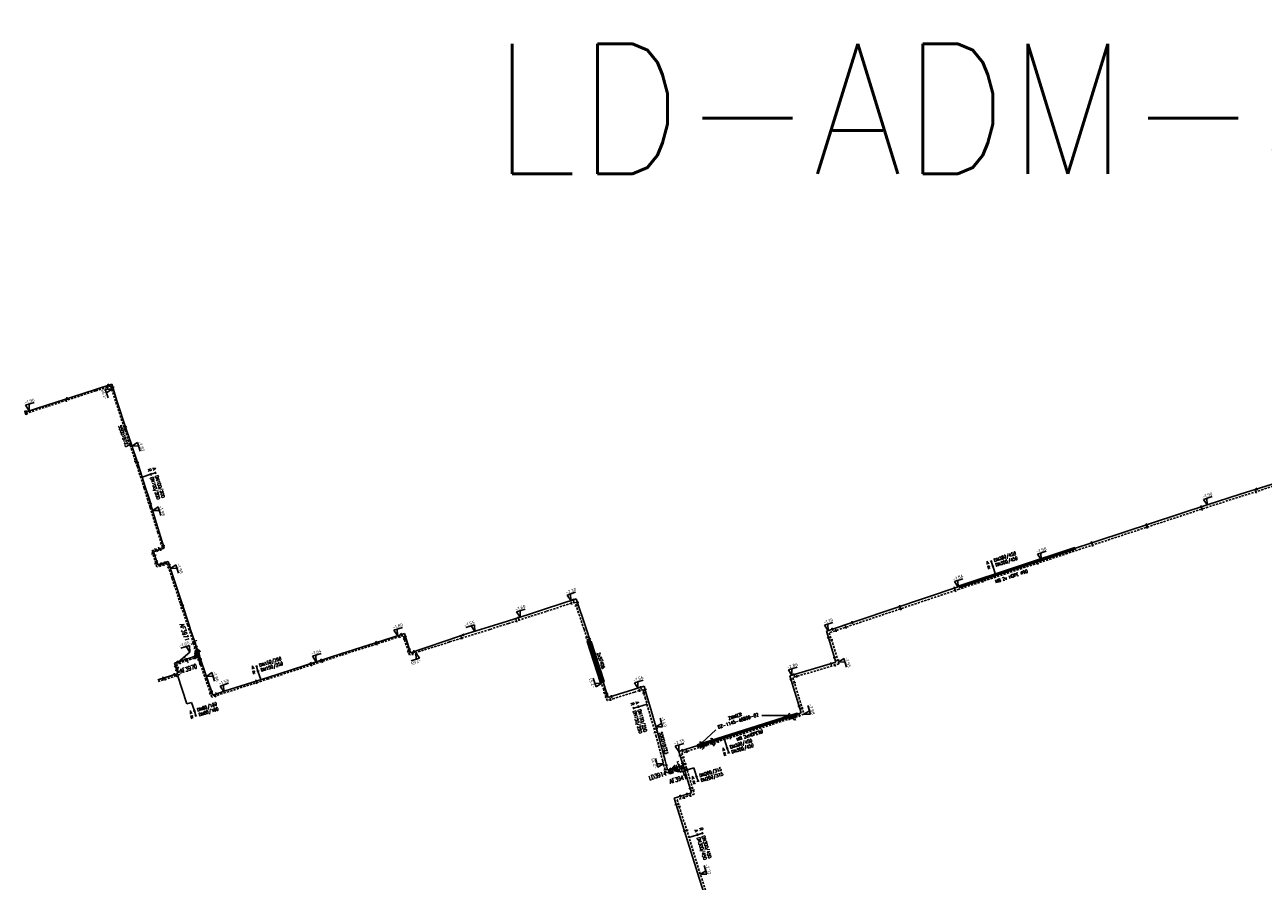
# Model space of a CAD drawing. Header units: millimetres. Extents: x 0 to 118318689, y 0 to 490460760.
# Tile 21 of 117: x 114599398 to 114942916, y 486044548 to 486281999. Entities that reach past the tile are written whole.
import ezdxf
from ezdxf.enums import TextEntityAlignment as Align

# ---------------------------------------------------------------- set-up
doc = ezdxf.new("R2010")
doc.units = ezdxf.units.MM
doc.header["$LTSCALE"] = 200
doc.linetypes.add('HIDDEN2', pattern=[4.7625, 3.175, -1.5875])
doc.layers.get('0').update_dxf_attribs({"color": 8})
for name, color, linetype in [('LD-I-lekdetectiecode', 7, 'Continuous'), ('WT-C-AFSLUITER', 7, 'Continuous'), ('WT-C-kastLD', 7, 'Continuous'), ('WT-C-mof', 7, 'Continuous'), ('WT-C-tstuk', 7, 'Continuous'), ('WT-C-VERLOOP', 7, 'Continuous'), ('WT-C-zbocht', 7, 'Continuous'), ('WT-I-diam', 7, 'Continuous'), ('WT-I-info', 7, 'Continuous'), ('WT-I-mantelbuis', 7, 'Continuous'), ('WT-I-NAP', 7, 'Continuous'), ('WT-L-aanvoer', 6, 'Continuous'), ('WT-L-MANTELBUIS', 6, 'Continuous'), ('WT-L-retour', 6, 'HIDDEN2')]:
    doc.layers.add(name, color=color, linetype=linetype)
doc.styles.add('DIN17', font='ROMANS.SHX', dxfattribs={"width": 0.9})
doc.styles.add('ISOCP', font='ISOCP.SHX')

# ---------------------------------------------------------------- blocks, each defined once
blk = doc.blocks.new('LR-mof')
at = {"color": 0, "linetype": 'ByBlock', "lineweight": -2}
blk.add_line((0, -0.75), (0, 0.75), dxfattribs=at)
blk = doc.blocks.new('LR-zbocht')
at = {"color": 0, "linetype": 'ByBlock', "lineweight": -2}
blk.add_arc((1.5, 0), 1.5, 90, 270, dxfattribs=at)
blk = doc.blocks.new('LR-VERL')
at = {"color": 0, "linetype": 'ByBlock', "lineweight": -2}
blk.add_lwpolyline([(1.08, 0), (-1.08, -1.25), (-1.08, 1.25)], close=True, dxfattribs=at)
blk = doc.blocks.new('LR-tsb')
blk.add_circle((0, 0), 0.375)
blk = doc.blocks.new('LR-smof')
at = {"color": 0, "linetype": 'ByBlock', "lineweight": -2}
blk.add_lwpolyline([(1, 0.5), (0, 0.5), (0, -0.5), (1, -0.5)], dxfattribs=at)
blk = doc.blocks.new('nap1')
at = {"color": 0, "linetype": 'Continuous'}
for p, q in [((-1, 3.5), (0, 0)), ((-1, 3.5), (4, 3.5)), ((1, 3.5), (0, 0))]:
    blk.add_line(p, q, dxfattribs=at)
at = {"color": 0, "linetype": 'Continuous', "style": 'ISOCP'}
for tag, p in [('*1', (1.7, 5)), ('*2', (4, 1.5))]:
    blk.add_attdef(tag, text='', height=1.8, dxfattribs=at).set_placement(p, align=Align.MIDDLE)
blk = doc.blocks.new('nap2')
at = {"color": 0, "linetype": 'Continuous'}
for p, q in [((1, 3.5), (-4, 3.5)), ((-1, 3.5), (0, 0)), ((1, 3.5), (0, 0))]:
    blk.add_line(p, q, dxfattribs=at)
at = {"color": 0, "linetype": 'Continuous', "style": 'ISOCP'}
for tag, p in [('*2', (-4, 1.5)), ('*1', (-1.5, 5))]:
    blk.add_attdef(tag, text='', height=1.8, dxfattribs=at).set_placement(p, align=Align.MIDDLE)
blk = doc.blocks.new('LR-mofD')
at = {"color": 0, "linetype": 'ByBlock', "lineweight": -2}
blk.add_line((0, -0.75), (0, 0.75), dxfattribs=at)
at = {"color": 1, "linetype": 'ByBlock', "lineweight": -3, "style": 'DIN17', "width": 0.9}
blk.add_attdef('*1', text='', height=1.8, dxfattribs=at).set_placement((0, 2), align=Align.MIDDLE)
blk = doc.blocks.new('LR-AFS')
at = {"color": 0, "lineweight": -3, "const_width": 0.7}
blk.add_lwpolyline([(0, -1.5), (0, 1.5)], dxfattribs=at)
at = {"color": 7, "linetype": 'ByBlock', "lineweight": -2, "style": 'DIN17', "width": 0.9}
blk.add_attdef('*1', text='', height=2.5, dxfattribs=at).set_placement((0, 5), align=Align.MIDDLE)
at = {"color": 0, "linetype": 'ByBlock', "lineweight": -2, "style": 'DIN17', "width": 0.3, "flags": 1}
for tag, p in [('*2', (2.5, 1.5)), ('OCODE', (-7.5, -2.5)), ('FABR', (-7.5, -7.5)), ('ST', (-7.5, -5)), ('VCODE', (-2.5, -5)), ('NCODE', (-2.5, -2.5)), ('TYPE', (-2.5, -7.5)), ('OPBOUW', (2.5, -7.5)), ('NIVO', (2.5, -5)), ('BC', (2.5, -2.5)), ('BEDIEN', (7.5, -7.5)), ('IMM', (7.5, -5)), ('RK', (7.5, -2.5)), ('VERTR', (-7.5, -10)), ('DEKM', (-7.5, -12.5)), ('PDATUM', (-2.5, -12.5)), ('OPBLEN', (-2.5, -10)), ('HULPST', (2.5, -10)), ('OPM', (2.5, -12.5)), ('VERLSP', (7.5, -10)), ('BORD', (7.5, -12.5)), ('BORDL', (-7.5, -15)), ('BORDX', (-2.5, -15)), ('BORDY', (2.5, -15)), ('BORDZ', (7.5, -15))]:
    blk.add_attdef(tag, text='', height=1.8, dxfattribs=at).set_placement(p, align=Align.MIDDLE)
blk = doc.blocks.new('LR-hyp')
at = {"color": 7, "linetype": 'ByBlock', "lineweight": -3, "style": 'DIN17', "width": 0.9}
blk.add_attdef('*1', text='', height=1.8, dxfattribs=at).set_placement((0, 0), align=Align.MIDDLE)
at = {"color": 7, "linetype": 'ByBlock', "lineweight": -2, "style": 'DIN17', "width": 0.9, "flags": 1}
blk.add_attdef('*2', text='', height=1.8, dxfattribs=at).set_placement((0, -5), align=Align.MIDDLE)
blk = doc.blocks.new('LR-DIAO2')
at = {"color": 0, "lineweight": -3}
blk.add_line((0, 0), (0, -5), dxfattribs=at)
at = {"color": 0, "linetype": 'Continuous', "lineweight": -3}
blk.add_line((0, -5), (0, -7.8), dxfattribs=at)
at = {"color": 0, "lineweight": -3}
for points in [[(0.61, -5), (0, -5), (-0.61, -5)], [(0.61, -7.8), (0, -7.8), (-0.61, -7.8)]]:
    blk.add_lwpolyline(points, dxfattribs=at)
at = {"color": 1, "lineweight": -3, "style": 'DIN17', "width": 0.9}
for tag, p in [('*1', (-1.61, -5)), ('*2', (-1.61, -7.78))]:
    blk.add_attdef(tag, text='', height=1.8, dxfattribs=at).set_placement(p, align=Align.MIDDLE_RIGHT)
for tag, p in [('*11', (1.61, -5)), ('*12', (1.61, -7.8))]:
    blk.add_attdef(tag, text='', height=1.8, dxfattribs=at).set_placement(p, align=Align.MIDDLE_LEFT)
blk = doc.blocks.new('LR-DIAB2')
at = {"color": 0, "linetype": 'Continuous', "lineweight": -3}
blk.add_line((0, 5), (0, 7.8), dxfattribs=at)
at = {"color": 0, "lineweight": -3}
blk.add_line((0, 0), (0, 5), dxfattribs=at)
for points in [[(0.61, 7.8), (0, 7.8), (-0.61, 7.8)], [(0.61, 5), (0, 5), (-0.61, 5)]]:
    blk.add_lwpolyline(points, dxfattribs=at)
at = {"color": 1, "lineweight": -3, "style": 'DIN17', "width": 0.9}
for tag, p in [('*1', (-1.61, 7.8)), ('*2', (-1.61, 5.02))]:
    blk.add_attdef(tag, text='', height=1.8, dxfattribs=at).set_placement(p, align=Align.MIDDLE_RIGHT)
for tag, p in [('*11', (1.61, 7.8)), ('*12', (1.61, 5))]:
    blk.add_attdef(tag, text='', height=1.8, dxfattribs=at).set_placement(p, align=Align.MIDDLE_LEFT)
blk = doc.blocks.new('LR-kastLD')
at = {"color": 0, "linetype": 'ByBlock', "lineweight": -3}
blk.add_line((-1, 1), (1, -1), dxfattribs=at)
blk.add_lwpolyline([(-1, -1), (-1, 1), (1, 1), (1, -1)], close=True, dxfattribs=at)
blk.add_solid([(-1, 1), (-1, -1), (1, -1)], dxfattribs=at)
at = {"color": 7, "linetype": 'ByBlock', "lineweight": -3, "style": 'DIN17', "width": 0.7}
for tag, p in [('*1', (0, 5)), ('*2', (0, -5))]:
    blk.add_attdef(tag, text='', height=2.5, dxfattribs=at).set_placement(p, align=Align.MIDDLE)
at = {"color": 0, "linetype": 'ByBlock', "lineweight": -2, "style": 'DIN17', "width": 0.3, "flags": 1}
for tag, p in [('OCODE', (4.5, 1.25)), ('NCODE', (9.5, 1.25)), ('BC', (14.5, 1.25)), ('RK', (19.5, 1.25)), ('ST', (4.5, -1.25)), ('VCODE', (9.5, -1.25)), ('NIVO', (14.5, -1.25)), ('IMM', (19.5, -1.25))]:
    blk.add_attdef(tag, text='', height=1.8, dxfattribs=at).set_placement(p, align=Align.MIDDLE)

msp = doc.modelspace()

# ---------------------------------------------------------------- linework, layer by layer
at = {"layer": 'WT-I-diam'}
for p, q in [((114641774, 486101647), (114644328, 486093706)), ((114644328, 486093706), (114645678, 486094141)), ((114780897, 486075622), (114781138, 486074829)), ((114781138, 486074829), (114785008, 486075980))]:
    msp.add_line(p, q, dxfattribs=at)
at = {"layer": 'WT-I-info'}
msp.add_line((114641998, 486105386), (114645145, 486108100), dxfattribs=at)
at = {"layer": 'WT-I-info', "lineweight": -3}
for p, q in [((114803809, 486090505), (114811033, 486090527)), ((114787241, 486082946), (114791086, 486086508))]:
    msp.add_line(p, q, dxfattribs=at)
at = {"layer": 'WT-L-aanvoer'}
for p, q in [((114623518, 486182388), (114618988, 486180921)), ((114623696, 486181835), (114623518, 486182388)), ((114624965, 486177753), (114623696, 486181835)), ((114612714, 486178871), (114605550, 486176553)), ((114618988, 486180921), (114612714, 486178871)), ((114605550, 486176553), (114599477, 486174606)), ((114627633, 486169602), (114624965, 486177753)), ((114628984, 486165613), (114627633, 486169602)), ((114629493, 486164109), (114628984, 486165613)), ((114630118, 486162265), (114629493, 486164109)), ((114631008, 486159567), (114630118, 486162265)), ((114632888, 486153660), (114631008, 486159567)), ((114633954, 486150339), (114632888, 486153660)), ((114634588, 486148291), (114633954, 486150339)), ((114636708, 486141318), (114634588, 486148291)), ((114638090, 486136844), (114636708, 486141318)), ((114635143, 486135871), (114638090, 486136844)), ((114636319, 486132249), (114635143, 486135871)), ((114639171, 486133175), (114636319, 486132249)), ((114640657, 486128648), (114639171, 486133175)), ((114642931, 486121718), (114640657, 486128648)), ((114752359, 486122883), (114743813, 486120045)), ((114755121, 486114591), (114752359, 486122883)), ((114644968, 486115583), (114642931, 486121718)), ((114743813, 486120045), (114739366, 486118568)), ((114733340, 486116633), (114728198, 486115041)), ((114739366, 486118568), (114733340, 486116633)), ((114645403, 486114272), (114644968, 486115583)), ((114646482, 486111077), (114645403, 486114272)), ((114704692, 486113250), (114698675, 486111329)), ((114706377, 486107872), (114704692, 486113250)), ((114721027, 486112823), (114717014, 486111437)), ((114728198, 486115041), (114721027, 486112823)), ((114758215, 486104931), (114755121, 486114591)), ((114647290, 486108623), (114646482, 486111077)), ((114698675, 486111329), (114687040, 486107634)), ((114717014, 486111437), (114709900, 486109026)), ((114643959, 486106031), (114640888, 486105020)), ((114647734, 486107274), (114643959, 486106031)), ((114648394, 486105269), (114647290, 486108623)), ((114687040, 486107634), (114666828, 486101065)), ((114709900, 486109026), (114706377, 486107872)), ((114640888, 486105020), (114641808, 486102130)), ((114650046, 486100502), (114648394, 486105269)), ((114760476, 486097749), (114758215, 486104931)), ((114641808, 486102130), (114636274, 486100350)), ((114651548, 486096170), (114650046, 486100502)), ((114666828, 486101065), (114654997, 486097295)), ((114654997, 486097295), (114651548, 486096170)), ((114761172, 486095498), (114760476, 486097749)), ((114762646, 486095950), (114761172, 486095498)), ((114768276, 486097696), (114762646, 486095950)), ((114771208, 486098582), (114768276, 486097696)), ((114771582, 486097284), (114771208, 486098582)), ((114772158, 486095323), (114771582, 486097284)), ((114773052, 486092281), (114772158, 486095323)), ((114775186, 486084834), (114773052, 486092281)), ((114776986, 486078058), (114775186, 486084834)), ((114777719, 486075422), (114776986, 486078058)), ((114778513, 486075650), (114777719, 486075422))]:
    msp.add_line(p, q, dxfattribs=at)
at = {"layer": 'WT-L-aanvoer', "lineweight": -3}
for p, q in [((114960937, 486159564), (114936542, 486151853)), ((114936542, 486151853), (114927392, 486148914)), ((114927392, 486148914), (114858335, 486126140)), ((114858335, 486126140), (114821746, 486113848)), ((114821746, 486113848), (114824406, 486105243)), ((114824406, 486105243), (114811647, 486101451)), ((114811647, 486101451), (114814712, 486091257)), ((114814712, 486091257), (114780830, 486080502)), ((114780830, 486080502), (114781994, 486076673)), ((114779277, 486075871), (114778513, 486075650)), ((114780293, 486076156), (114779278, 486075871)), ((114781994, 486076673), (114780293, 486076156)), ((114781994, 486076673), (114784298, 486069100)), ((114784298, 486069100), (114779554, 486067580)), ((114779554, 486067580), (114786544, 486045106)), ((114786544, 486045106), (114792152, 486027740))]:
    msp.add_line(p, q, dxfattribs=at)
at = {"layer": 'WT-L-MANTELBUIS', "lineweight": -3}
for points in [[(114858582, 486126485), (114890628, 486137053), (114890785, 486136578), (114858739, 486126010)], [(114785916, 486082379), (114813627, 486091175), (114813778, 486090698), (114786067, 486081902)]]:
    msp.add_lwpolyline(points, close=True, dxfattribs=at)
at = {"layer": 'WT-L-MANTELBUIS'}
for points in [[(114759086, 486099552), (114755383, 486110966), (114755859, 486111120), (114759562, 486099706)], [(114759586, 486099742), (114756061, 486110838), (114756537, 486110989), (114760063, 486099894)]]:
    msp.add_lwpolyline(points, close=True, dxfattribs=at)
at = {"layer": 'WT-L-retour'}
for p, q in [((114623260, 486181884), (114619111, 486180541)), ((114623316, 486181710), (114623260, 486181884)), ((114624585, 486177629), (114623316, 486181710)), ((114612838, 486178491), (114605673, 486176173)), ((114619111, 486180541), (114612838, 486178491)), ((114605673, 486176173), (114599599, 486174225)), ((114627253, 486169476), (114624585, 486177629)), ((114628605, 486165484), (114627253, 486169476)), ((114629114, 486163981), (114628605, 486165484)), ((114629738, 486162138), (114629114, 486163981)), ((114630628, 486159444), (114629738, 486162138)), ((114632506, 486153540), (114630628, 486159444)), ((114633573, 486150215), (114632506, 486153540)), ((114634205, 486148177), (114633573, 486150215)), ((114636325, 486141200), (114634205, 486148177)), ((114637592, 486137101), (114636325, 486141200)), ((114634640, 486136126), (114637592, 486137101)), ((114636062, 486131745), (114634640, 486136126)), ((114638916, 486132671), (114636062, 486131745)), ((114640277, 486128523), (114638916, 486132671)), ((114642552, 486121592), (114640277, 486128523)), ((114644588, 486115457), (114642552, 486121592)), ((114752003, 486121947), (114744033, 486119367)), ((114754529, 486114396), (114752003, 486121947)), ((114739574, 486117929), (114733540, 486116000)), ((114744033, 486119367), (114739574, 486117929)), ((114645024, 486114146), (114644588, 486115457)), ((114646209, 486110466), (114645024, 486114146)), ((114704398, 486112684), (114698811, 486110900)), ((114706084, 486107302), (114704398, 486112684)), ((114728404, 486114382), (114720581, 486111917)), ((114733540, 486116000), (114728404, 486114382)), ((114757669, 486104756), (114754529, 486114396)), ((114646954, 486108203), (114646209, 486110466)), ((114698811, 486110900), (114687178, 486107206)), ((114717206, 486110875), (114710040, 486108598)), ((114720581, 486111917), (114717206, 486110875)), ((114644495, 486105734), (114641452, 486104732)), ((114647447, 486106706), (114644495, 486105734)), ((114647967, 486105125), (114646954, 486108203)), ((114687178, 486107206), (114666966, 486100636)), ((114710040, 486108598), (114706084, 486107302)), ((114641452, 486104732), (114642372, 486101839)), ((114649621, 486100355), (114647967, 486105125)), ((114759982, 486097591), (114757669, 486104756)), ((114642372, 486101839), (114636412, 486099922)), ((114651267, 486095605), (114649621, 486100355)), ((114666966, 486100636), (114655135, 486096867)), ((114655135, 486096867), (114651267, 486095605)), ((114760921, 486094634), (114759982, 486097591)), ((114768497, 486096986), (114762869, 486095235)), ((114770836, 486097689), (114768497, 486096986)), ((114771001, 486097110), (114770836, 486097689)), ((114771555, 486095148), (114771001, 486097110)), ((114762869, 486095235), (114760921, 486094634)), ((114772424, 486092102), (114771555, 486095148)), ((114774556, 486084662), (114772424, 486092102)), ((114776356, 486077886), (114774556, 486084662)), ((114777265, 486074546), (114776356, 486077886)), ((114779080, 486075083), (114777265, 486074546))]:
    msp.add_line(p, q, dxfattribs=at)
at = {"layer": 'WT-L-retour', "lineweight": -3}
for p, q in [((114961135, 486158945), (114936739, 486151234)), ((114936739, 486151234), (114927594, 486148296)), ((114927594, 486148296), (114858540, 486125523)), ((114858540, 486125523), (114822554, 486113434)), ((114822554, 486113434), (114825222, 486104807)), ((114825222, 486104807), (114812457, 486101014)), ((114812457, 486101014), (114815519, 486090831)), ((114815519, 486090831), (114781639, 486080077)), ((114781639, 486080077), (114782816, 486076205)), ((114780029, 486075358), (114779080, 486075083)), ((114781473, 486075797), (114780029, 486075358)), ((114782816, 486076205), (114781473, 486075797)), ((114782816, 486076205), (114785106, 486068676)), ((114785106, 486068676), (114780366, 486067158)), ((114780366, 486067158), (114787164, 486045303)), ((114787164, 486045303), (114792772, 486027937))]:
    msp.add_line(p, q, dxfattribs=at)

# ---------------------------------------------------------------- block references
at = {"layer": 'LD-I-lekdetectiecode', "linetype": 'Continuous'}
ref = msp.add_blockref('LR-hyp', (114890826, 486258694), dxfattribs=dict(at, xscale=20000, yscale=20000, zscale=20000))
ref.add_attrib('*1', 'LD-ADM-3903', dxfattribs={"layer": '0', "color": 0, "linetype": 'ByBlock', "lineweight": -3, "height": 36000, "style": 'DIN17', "width": 0.9}).set_placement((114890826, 486258694), align=Align.MIDDLE)
at = {"layer": 'WT-C-AFSLUITER', "linetype": 'Continuous'}
ref = msp.add_blockref('LR-AFS', (114646482, 486111077), dxfattribs=dict(at, xscale=500, yscale=500, zscale=500, rotation=288.2222))
ref.add_attrib('*1', 'AF3971', dxfattribs={"layer": '0', "color": 7, "linetype": 'ByBlock', "lineweight": -2, "height": 1250, "rotation": 288.2222, "style": 'DIN17', "width": 0.65}).set_placement((114643694, 486113512), align=Align.MIDDLE)
at = {"layer": 'WT-C-AFSLUITER', "linetype": 'Continuous', "xscale": 500, "yscale": 500, "zscale": 500}
for p, rotation in [((114646209, 486110466), 288.2222), ((114644495, 486105734), 18.2222), ((114781473, 486075797), 16.916)]:
    msp.add_blockref('LR-AFS', p, dxfattribs=dict(at, rotation=rotation))
at = {"layer": 'WT-C-AFSLUITER', "linetype": 'Continuous'}
ref = msp.add_blockref('LR-AFS', (114643957, 486106038), dxfattribs=dict(at, xscale=500, yscale=500, zscale=500, rotation=18.2222))
ref.add_attrib('*1', 'AF3970', dxfattribs={"layer": '0', "color": 7, "linetype": 'ByBlock', "lineweight": -2, "height": 1250, "rotation": 18.2222, "style": 'DIN17', "width": 0.65}).set_placement((114644765, 486103470), align=Align.MIDDLE)
ref = msp.add_blockref('LR-AFS', (114780293, 486076156), dxfattribs=dict(at, xscale=500, yscale=500, zscale=500, rotation=16.916))
ref.add_attrib('*1', 'AF3941', dxfattribs={"layer": '0', "color": 7, "linetype": 'ByBlock', "lineweight": -2, "height": 1250, "rotation": 16.916, "style": 'DIN17', "width": 0.65}).set_placement((114780594, 486072863), align=Align.MIDDLE)
at = {"layer": 'WT-C-kastLD', "linetype": 'Continuous'}
ref = msp.add_blockref('LR-kastLD', (114778613, 486074945), dxfattribs=dict(at, xscale=500, yscale=500, zscale=500, rotation=16.46505234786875))
ref.add_attrib('*1', 'LD3914', dxfattribs={"layer": '0', "color": 7, "linetype": 'ByBlock', "lineweight": -3, "height": 1250, "rotation": 16.46505, "style": 'DIN17', "width": 0.65}).set_placement((114774905, 486073845), align=Align.MIDDLE)
at = {"layer": 'WT-C-mof', "linetype": 'Continuous'}
for name, p, xscale, yscale, zscale, rotation in [('LR-mof', (114622291, 486181570), 500, 500, 500, 17.93630000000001), ('LR-mof', (114622558, 486182077), 500, 500, 500, 17.93630000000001), ('LR-mof', (114623823, 486181427), 499.9999999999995, 499.9999999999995, 499.9999999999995, 287.27), ('LR-mof', (114610893, 486177862), 499.9999999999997, 499.9999999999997, 499.9999999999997, 17.92879999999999), ('LR-mof', (114611180, 486178375), 499.9999999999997, 499.9999999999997, 499.9999999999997, 17.92879999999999), ('LR-mof', (114623568, 486180898), 499.9999999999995, 499.9999999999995, 499.9999999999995, 287.27), ('LR-smof', (114599477, 486174606), 500.0000000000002, 500.0000000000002, 500.0000000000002, 17.7804), ('LR-smof', (114599599, 486174225), 500.0000000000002, 500.0000000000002, 500.0000000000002, 17.7804), ('LR-mof', (114627091, 486169973), 499.9999999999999, 499.9999999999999, 499.9999999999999, 288.1251), ('LR-mof', (114627339, 486170501), 499.9999999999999, 499.9999999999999, 499.9999999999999, 288.1251), ('LR-mof', (114630106, 486161023), 500.0000000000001, 500.0000000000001, 500.0000000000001, 288.2653), ('LR-mof', (114630676, 486160572), 500.0000000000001, 500.0000000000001, 500.0000000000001, 288.2653), ('LR-mof', (114633759, 486149618), 500.0000000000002, 500.0000000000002, 500.0000000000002, 287.1984), ('LR-mof', (114634314, 486149176), 500.0000000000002, 500.0000000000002, 500.0000000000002, 287.1984), ('LR-mof', (114635553, 486136428), 500.0000000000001, 500.0000000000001, 500.0000000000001, 18.2832), ('LR-mof', (114636596, 486136772), 500.0000000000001, 500.0000000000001, 500.0000000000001, 18.2832), ('LR-mof', (114637270, 486138142), 500.0000000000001, 500.0000000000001, 500.0000000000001, 287.1706), ('LR-mof', (114637062, 486136505), 500.0000000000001, 500.0000000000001, 500.0000000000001, 18.2832), ('LR-mof', (114637872, 486137550), 500.0000000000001, 500.0000000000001, 500.0000000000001, 287.1706), ('LR-mof', (114634909, 486135295), 500.0000000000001, 500.0000000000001, 500.0000000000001, 287.9848), ('LR-mof', (114635474, 486134851), 500.0000000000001, 500.0000000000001, 500.0000000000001, 287.9848), ('LR-mof', (114635993, 486133252), 500.0000000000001, 500.0000000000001, 500.0000000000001, 287.9848), ('LR-mof', (114636108, 486136189), 500.0000000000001, 500.0000000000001, 500.0000000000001, 18.2832), ('LR-mof', (114638243, 486132874), 500.0000000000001, 500.0000000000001, 500.0000000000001, 17.98479999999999), ('LR-mof', (114635767, 486132654), 500.0000000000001, 500.0000000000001, 500.0000000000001, 287.9848), ('LR-mof', (114636965, 486132038), 500.0000000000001, 500.0000000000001, 500.0000000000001, 17.98479999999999), ('LR-mof', (114637282, 486132562), 500.0000000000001, 500.0000000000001, 500.0000000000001, 17.98479999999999), ('LR-mof', (114637938, 486132354), 500.0000000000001, 500.0000000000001, 500.0000000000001, 17.98479999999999), ('LR-mof', (114639244, 486131671), 500, 500, 500, 288.168), ('LR-mof', (114639468, 486132271), 500, 500, 500, 288.168), ('LR-mof', (114642968, 486120339), 500.0000000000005, 500.0000000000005, 500.0000000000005, 288.361), ('LR-mof', (114643189, 486120942), 500.0000000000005, 500.0000000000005, 500.0000000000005, 288.361), ('LR-mof', (114751057, 486121640), 499.9999999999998, 499.9999999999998, 499.9999999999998, 18.22719999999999), ('LR-mof', (114751541, 486122443), 499.9999999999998, 499.9999999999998, 499.9999999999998, 18.22719999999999), ('LR-mof', (114752355, 486120895), 499.9999999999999, 499.9999999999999, 499.9999999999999, 288.4985), ('LR-mof', (114752709, 486121832), 499.9999999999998, 499.9999999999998, 499.9999999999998, 288.4259), ('LR-mof', (114735810, 486116726), 499.9999999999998, 499.9999999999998, 499.9999999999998, 17.914), ('LR-mof', (114736334, 486117474), 499.9999999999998, 499.9999999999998, 499.9999999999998, 17.914), ('LR-mof', (114703400, 486112365), 500.0000000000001, 500.0000000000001, 500.0000000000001, 17.71060000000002), ('LR-mof', (114703830, 486112975), 500.0000000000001, 500.0000000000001, 500.0000000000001, 17.71060000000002), ('LR-mof', (114720989, 486112810), 500, 500, 500, 17.3095), ('LR-mof', (114696910, 486110768), 500, 500, 500, 17.6159), ('LR-mof', (114697069, 486110347), 500, 500, 500, 17.6159), ('LR-mof', (114704710, 486111688), 500.0000000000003, 500.0000000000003, 500.0000000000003, 287.389), ('LR-mof', (114704967, 486112373), 500.0000000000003, 500.0000000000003, 500.0000000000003, 287.389), ('LR-mof', (114720541, 486112046), 500, 500, 500, 17.3095), ('LR-mof', (114755291, 486112058), 499.9999999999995, 499.9999999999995, 499.9999999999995, 288.0408), ('LR-mof', (114756050, 486111691), 500, 500, 500, 287.7576), ('LR-mof', (114646634, 486106438), 500, 500, 500, 18.2222), ('LR-mof', (114646712, 486106938), 500, 500, 500, 18.2222), ('LR-mof', (114647682, 486105991), 500, 500, 500, 288.2222), ('LR-mof', (114648123, 486106092), 500, 500, 500, 288.2222), ('LR-mof', (114681663, 486105887), 500, 500, 500, 18.0058), ('LR-mof', (114681824, 486105466), 500, 500, 500, 18.0058), ('LR-mof', (114705805, 486108192), 500.0000000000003, 500.0000000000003, 500.0000000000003, 287.389), ('LR-mof', (114706061, 486108882), 500.0000000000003, 500.0000000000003, 500.0000000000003, 287.389), ('LR-mof', (114706871, 486107560), 500, 500, 500, 18.1352), ('LR-mof', (114707410, 486108210), 500, 500, 500, 18.1352), ('LR-mof', (114641179, 486104108), 500, 500, 500, 287.6437), ('LR-mof', (114641512, 486103060), 500, 500, 500, 287.6437), ('LR-mof', (114641760, 486103765), 500, 500, 500, 287.6437), ('LR-mof', (114641816, 486105326), 500, 500, 500, 18.2222), ('LR-mof', (114642076, 486102772), 500, 500, 500, 287.6437), ('LR-mof', (114642437, 486105057), 500, 500, 500, 18.2222), ('LR-mof', (114648094, 486104759), 500.0000000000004, 500.0000000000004, 500.0000000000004, 289.1176), ('LR-mof', (114678779, 486104949), 500, 500, 500, 18.0058), ('LR-mof', (114678886, 486104511), 500, 500, 500, 18.0058), ('LR-mof', (114637797, 486100840), 500, 500, 500, 17.8335), ('LR-mof', (114638273, 486100520), 500, 500, 500, 17.8335), ('LR-mof', (114640938, 486101850), 500, 500, 500, 17.8335), ('LR-mof', (114641418, 486101532), 500, 500, 500, 17.8335), ('LR-mof', (114663564, 486100025), 499.9999999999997, 499.9999999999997, 499.9999999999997, 17.67460000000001), ('LR-mof', (114663686, 486099591), 499.9999999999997, 499.9999999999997, 499.9999999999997, 17.67460000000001), ('LR-mof', (114650938, 486096556), 500.0000000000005, 500.0000000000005, 500.0000000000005, 289.1174), ('LR-mof', (114651211, 486097140), 500.0000000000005, 500.0000000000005, 500.0000000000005, 289.1174), ('LR-mof', (114652237, 486095921), 499.9999999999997, 499.9999999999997, 499.9999999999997, 18.0685), ('LR-mof', (114652496, 486096479), 499.9999999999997, 499.9999999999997, 499.9999999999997, 18.0685), ('LR-mof', (114760215, 486096858), 499.9999999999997, 499.9999999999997, 499.9999999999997, 287.6221), ('LR-mof', (114760619, 486095586), 499.9999999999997, 499.9999999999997, 499.9999999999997, 287.6221), ('LR-mof', (114760877, 486096452), 500.0000000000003, 500.0000000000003, 500.0000000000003, 287.1788), ('LR-mof', (114762129, 486095791), 500, 500, 500, 17.05839999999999), ('LR-mof', (114769887, 486097403), 499.9999999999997, 499.9999999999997, 499.9999999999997, 16.72989999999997), ('LR-mof', (114770250, 486098293), 500, 500, 500, 16.818), ('LR-mof', (114771108, 486096732), 500.0000000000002, 500.0000000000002, 500.0000000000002, 285.7735), ('LR-mof', (114771474, 486097660), 500.0000000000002, 500.0000000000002, 500.0000000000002, 286.0708999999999), ('LR-mof', (114761877, 486094929), 499.9999999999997, 499.9999999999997, 499.9999999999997, 17.1275), ('LR-mof', (114774245, 486085747), 500, 500, 500, 285.9854), ('LR-mof', (114774631, 486086771), 499.9999999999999, 499.9999999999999, 499.9999999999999, 285.9852), ('LR-mof', (114777024, 486075432), 499.9999999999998, 499.9999999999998, 499.9999999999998, 285.2255), ('LR-mof', (114777354, 486076735), 500, 500, 500, 285.5464), ('LR-mof', (114778104, 486074794), 500.0000000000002, 500.0000000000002, 500.0000000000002, 16.46510000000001), ('LR-mof', (114778554, 486075662), 499.9999999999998, 499.9999999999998, 499.9999999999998, 16.08340000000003)]:
    msp.add_blockref(name, p, dxfattribs=dict(at, xscale=xscale, yscale=yscale, zscale=zscale, rotation=rotation))
at = {"layer": 'WT-C-mof', "linetype": 'Continuous', "lineweight": -3}
for p, xscale, yscale, zscale, rotation in [((114940862, 486152537), 500.0000000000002, 500.0000000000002, 500.0000000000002, 17.54050000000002), ((114941102, 486153295), 500.0000000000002, 500.0000000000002, 500.0000000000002, 17.54050000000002), ((114925746, 486148371), 499.9999999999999, 499.9999999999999, 499.9999999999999, 18.2518), ((114925868, 486147727), 499.9999999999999, 499.9999999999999, 499.9999999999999, 18.2518), ((114910606, 486143378), 499.9999999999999, 499.9999999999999, 499.9999999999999, 18.2518), ((114910682, 486142719), 499.9999999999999, 499.9999999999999, 499.9999999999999, 18.2518), ((114895328, 486138340), 499.9999999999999, 499.9999999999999, 499.9999999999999, 18.2518), ((114895474, 486137703), 499.9999999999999, 499.9999999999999, 499.9999999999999, 18.2518), ((114880203, 486133352), 499.9999999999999, 499.9999999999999, 499.9999999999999, 18.2518), ((114880373, 486132723), 499.9999999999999, 499.9999999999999, 499.9999999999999, 18.2518), ((114864988, 486128334), 499.9999999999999, 499.9999999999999, 499.9999999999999, 18.2518), ((114865149, 486127692, -1874), 499.9999999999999, 499.9999999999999, 499.9999999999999, 18.2518), ((114857278, 486125785), 500, 500, 500, 18.56910000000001), ((114857491, 486125171), 500, 500, 500, 18.56910000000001), ((114842128, 486120695), 500, 500, 500, 18.56910000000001), ((114842329, 486120077), 500, 500, 500, 18.56910000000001), ((114828913, 486116256), 500, 500, 500, 18.56910000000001), ((114823387, 486114399), 500, 500, 500, 18.56910000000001), ((114824378, 486114047), 500, 500, 500, 18.56910000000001), ((114827134, 486114973), 500, 500, 500, 18.56910000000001), ((114822291, 486112084), 500, 500, 500, 287.1815), ((114823164, 486111461), 500, 500, 500, 287.1815), ((114824012, 486106560, -1708), 500, 500, 500, 287.1815), ((114824905, 486105832), 500, 500, 500, 287.1815), ((114823070, 486104845), 499.9999999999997, 499.9999999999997, 499.9999999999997, 16.54819999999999), ((114824138, 486104485), 499.9999999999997, 499.9999999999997, 499.9999999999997, 16.54819999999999), ((114811927, 486100520), 499.9999999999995, 499.9999999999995, 499.9999999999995, 286.7348000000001), ((114812896, 486099574, -2860), 499.9999999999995, 499.9999999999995, 499.9999999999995, 286.7348000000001), ((114812802, 486101795), 499.9999999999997, 499.9999999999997, 499.9999999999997, 16.54819999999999), ((114813580, 486101348), 499.9999999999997, 499.9999999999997, 499.9999999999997, 16.54819999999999), ((114814159, 486093096), 499.9999999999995, 499.9999999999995, 499.9999999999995, 286.7348000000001), ((114814991, 486092587), 499.9999999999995, 499.9999999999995, 499.9999999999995, 286.7348000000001), ((114810210, 486089828), 499.9999999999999, 499.9999999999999, 499.9999999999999, 17.61030000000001), ((114811402, 486089524), 499.9999999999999, 499.9999999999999, 499.9999999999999, 17.61030000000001), ((114811852, 486090349), 499.9999999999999, 499.9999999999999, 499.9999999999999, 17.61030000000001), ((114813047, 486090046), 499.9999999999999, 499.9999999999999, 499.9999999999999, 17.61030000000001), ((114813363, 486090829), 499.9999999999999, 499.9999999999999, 499.9999999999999, 17.61030000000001), ((114814295, 486090442), 499.9999999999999, 499.9999999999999, 499.9999999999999, 17.61030000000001), ((114786538, 486082314), 499.9999999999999, 499.9999999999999, 499.9999999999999, 17.61030000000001), ((114786769, 486081705), 499.9999999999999, 499.9999999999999, 499.9999999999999, 17.61030000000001), ((114788172, 486082833), 499.9999999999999, 499.9999999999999, 499.9999999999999, 17.61030000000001), ((114788416, 486082228), 499.9999999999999, 499.9999999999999, 499.9999999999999, 17.61030000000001), ((114789835, 486083360), 499.9999999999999, 499.9999999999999, 499.9999999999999, 17.61030000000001), ((114790097, 486082762), 499.9999999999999, 499.9999999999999, 499.9999999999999, 17.61030000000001), ((114791474, 486083881), 499.9999999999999, 499.9999999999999, 499.9999999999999, 17.61030000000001), ((114791709, 486083273), 499.9999999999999, 499.9999999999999, 499.9999999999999, 17.61030000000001), ((114793983, 486084677), 499.9999999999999, 499.9999999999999, 499.9999999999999, 17.61030000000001), ((114795057, 486084336), 499.9999999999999, 499.9999999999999, 499.9999999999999, 17.61030000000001), ((114781168, 486079391), 500.0000000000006, 500.0000000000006, 500.0000000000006, 286.916), ((114782000, 486078888), 500.0000000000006, 500.0000000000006, 500.0000000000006, 286.916), ((114781791, 486080807), 499.9999999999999, 499.9999999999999, 499.9999999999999, 17.61030000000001), ((114782978, 486080502), 499.9999999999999, 499.9999999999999, 499.9999999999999, 17.61030000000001), ((114781238, 486068120), 500.0000000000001, 500.0000000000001, 500.0000000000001, 17.7624), ((114782295, 486067776), 500.0000000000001, 500.0000000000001, 500.0000000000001, 17.7624), ((114783088, 486068713), 500.0000000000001, 500.0000000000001, 500.0000000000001, 17.7624), ((114783936, 486070289), 500.0000000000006, 500.0000000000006, 500.0000000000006, 286.916), ((114784041, 486068335), 500.0000000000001, 500.0000000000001, 500.0000000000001, 17.7624), ((114784762, 486069808), 500.0000000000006, 500.0000000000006, 500.0000000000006, 286.916), ((114780094, 486065843), 500, 500, 500, 287.2783), ((114780948, 486065285), 500, 500, 500, 287.2783), ((114782392, 486058455), 500, 500, 500, 287.2783), ((114783023, 486058614), 500, 500, 500, 287.2783)]:
    msp.add_blockref('LR-mof', p, dxfattribs=dict(at, xscale=xscale, yscale=yscale, zscale=zscale, rotation=rotation))
at = {"layer": 'WT-C-mof'}
for p, xscale, yscale, zscale, rotation in [((114646641, 486109153), 500.0000000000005, 500.0000000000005, 500.0000000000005, 108.2222), ((114646977, 486109573), 500.0000000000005, 500.0000000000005, 500.0000000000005, 108.2222), ((114647267, 486107253), 500.0000000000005, 500.0000000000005, 500.0000000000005, 108.2222), ((114647602, 486107673), 500.0000000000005, 500.0000000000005, 500.0000000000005, 108.2222), ((114779277, 486075871), 500.0000000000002, 500.0000000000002, 500.0000000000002, 196.916), ((114780029, 486075358), 500.0000000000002, 500.0000000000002, 500.0000000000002, 196.916)]:
    msp.add_blockref('LR-mof', p, dxfattribs=dict(at, xscale=xscale, yscale=yscale, zscale=zscale, rotation=rotation))
at = {"layer": 'WT-C-mof', "linetype": 'Continuous', "xscale": 500, "yscale": 500, "zscale": 500, "rotation": 16.916}
msp.add_blockref('LR-mofD', (114780964, 486076360), dxfattribs=at).add_auto_attribs({'*1': 'E'})
at = {"layer": 'WT-C-mof', "lineweight": -3}
for p, xscale, yscale, zscale, rotation in [((114781809, 486077282), 499.9999999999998, 499.9999999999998, 499.9999999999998, 286.9159614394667), ((114782216, 486075943), 499.9999999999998, 499.9999999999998, 499.9999999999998, 286.9159614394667), ((114782581, 486076979), 500.0000000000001, 500.0000000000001, 500.0000000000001, 286.915961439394), ((114782988, 486075639), 500.0000000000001, 500.0000000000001, 500.0000000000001, 286.915961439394)]:
    msp.add_blockref('LR-mof', p, dxfattribs=dict(at, xscale=xscale, yscale=yscale, zscale=zscale, rotation=rotation))
at = {"layer": 'WT-C-mof', "linetype": 'Continuous'}
ref = msp.add_blockref('LR-mofD', (114781767, 486075886), dxfattribs=dict(at, xscale=500.0000000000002, yscale=500.0000000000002, zscale=500.0000000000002, rotation=196.916))
ref.add_attrib('*1', 'E', dxfattribs={"layer": '0', "color": 1, "linetype": 'ByBlock', "lineweight": -3, "height": 900, "rotation": 16.916, "style": 'DIN17', "width": 0.9}).set_placement((114782216, 486074574), align=Align.MIDDLE)
at = {"layer": 'WT-C-tstuk', "linetype": 'Continuous', "xscale": 500, "yscale": 500, "zscale": 500, "rotation": 288.2222}
for p in [(114647447, 486106706), (114647734, 486107274)]:
    msp.add_blockref('LR-tsb', p, dxfattribs=at)
at = {"layer": 'WT-C-VERLOOP', "linetype": 'Continuous'}
for p, xscale, yscale, zscale, rotation in [((114647290, 486108623), 500.0000000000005, 500.0000000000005, 500.0000000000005, 108.2222), ((114646954, 486108203), 500.0000000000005, 500.0000000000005, 500.0000000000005, 108.2222), ((114779275, 486075878), 500.0000000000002, 500.0000000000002, 500.0000000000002, 196.916), ((114780029, 486075358), 500.0000000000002, 500.0000000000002, 500.0000000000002, 196.916)]:
    msp.add_blockref('LR-VERL', p, dxfattribs=dict(at, xscale=xscale, yscale=yscale, zscale=zscale, rotation=rotation))
at = {"layer": 'WT-C-zbocht', "linetype": 'Continuous', "lineweight": -3}
for p, xscale, yscale, zscale, rotation in [((114811201, 486090142), 499.9999999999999, 499.9999999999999, 499.9999999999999, 17.61030000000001), ((114812361, 486089829), 499.9999999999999, 499.9999999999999, 499.9999999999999, 17.61030000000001), ((114787489, 486082616), 500.0000000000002, 500.0000000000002, 500.0000000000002, 197.6103), ((114787741, 486082014), 500.0000000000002, 500.0000000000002, 500.0000000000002, 197.6103), ((114790517, 486083577), 500.0000000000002, 500.0000000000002, 500.0000000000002, 197.6103), ((114790792, 486082982), 500.0000000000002, 500.0000000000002, 500.0000000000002, 197.6103)]:
    msp.add_blockref('LR-zbocht', p, dxfattribs=dict(at, xscale=xscale, yscale=yscale, zscale=zscale, rotation=rotation))
at = {"layer": 'WT-I-diam', "linetype": 'Continuous'}
for name, p, xscale, yscale, zscale, rotation, values in [('LR-DIAB2', (114631948, 486156613), 500.0000000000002, 500.0000000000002, 500.0000000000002, 287.6493700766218, {'*1': 'A', '*11': 'DN100/200', '*2': 'R', '*12': 'DN100/200'}), ('LR-DIAB2', (114868667, 486129547), 500, 500, 500, 18.25184482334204, {'*1': 'A', '*11': 'DN300/450', '*2': 'R', '*12': 'DN300/450'}), ('LR-DIAB2', (114664839, 486100431), 500.0000000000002, 500.0000000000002, 500.0000000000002, 17.6745968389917, {'*1': 'A', '*11': 'DN150/250', '*2': 'R', '*12': 'DN150/250'}), ('LR-DIAO2', (114645678, 486094141), 499.9999999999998, 499.9999999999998, 499.9999999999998, 17.83351899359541, {'*1': 'A', '*11': 'DN80/160', '*2': 'R', '*12': 'DN80/160'}), ('LR-DIAO2', (114771990, 486093625), 499.9999999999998, 499.9999999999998, 499.9999999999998, 285.9853916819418, {'*1': 'A', '*11': 'DN150/250', '*2': 'R', '*12': 'DN150/250'}), ('LR-DIAO2', (114793467, 486083831), 500, 500, 500, 17.61033065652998, {'*1': 'A', '*11': 'DN300/450', '*2': 'R', '*12': 'DN300/450'}), ('LR-DIAO2', (114785008, 486075980), 500.0000000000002, 500.0000000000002, 500.0000000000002, 16.91596143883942, {'*1': 'A', '*11': 'DN200/315', '*2': 'R', '*12': 'DN200/315'}), ('LR-DIAB2', (114783616, 486056710), 500, 500, 500, 287.2782729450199, {'*1': 'R', '*11': 'DN300/450', '*2': 'A', '*12': 'DN300/450'})]:
    msp.add_blockref(name, p, dxfattribs=dict(at, xscale=xscale, yscale=yscale, zscale=zscale, rotation=rotation)).add_auto_attribs(values)
at = {"layer": 'WT-I-info', "linetype": 'Continuous'}
for p, xscale, yscale, zscale, rotation, values in [((114626786, 486167935), 500.0000000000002, 500.0000000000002, 500.0000000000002, 288.8764910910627, {'*1': '550018723'}), ((114797254, 486089027), 500.0000000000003, 500.0000000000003, 500.0000000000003, 17.61033065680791, {'*1': 'DZ-1145-48600-02'}), ((114776626, 486082830), 500.0000000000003, 500.0000000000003, 500.0000000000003, 284.5284330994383, {'*1': '550018723'})]:
    msp.add_blockref('LR-hyp', p, dxfattribs=dict(at, xscale=xscale, yscale=yscale, zscale=zscale, rotation=rotation)).add_auto_attribs(values)
at = {"layer": 'WT-I-NAP', "linetype": 'Continuous'}
ref = msp.add_blockref('nap2', (114623544, 486180997), dxfattribs=dict(at, xscale=500, yscale=500, zscale=500, rotation=107.936348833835))
ref.add_attrib('*1', '-1.98', dxfattribs={"layer": '0', "color": 1, "linetype": 'Continuous', "height": 900, "rotation": 107.93635, "style": 'ISOCP'}).set_placement((114621397, 486179513), align=Align.MIDDLE)
ref = msp.add_blockref('nap1', (114600653, 486174983), dxfattribs=dict(at, xscale=499.9999999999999, yscale=499.9999999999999, zscale=499.9999999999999, rotation=17.78038652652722))
ref.add_attrib('*1', '-1.96', dxfattribs={"layer": '0', "color": 1, "linetype": 'Continuous', "height": 900, "rotation": 17.78039, "style": 'ISOCP'}).set_placement((114600699, 486177623), align=Align.MIDDLE)
ref = msp.add_blockref('nap1', (114629141, 486165151), dxfattribs=dict(at, xscale=500, yscale=500, zscale=500, rotation=288.7084983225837))
ref.add_attrib('*1', '-1.82', dxfattribs={"layer": '0', "color": 1, "linetype": 'Continuous', "height": 900, "rotation": 288.7085, "style": 'ISOCP'}).set_placement((114631781, 486165147), align=Align.MIDDLE)
ref = msp.add_blockref('nap1', (114927392, 486148914), dxfattribs=dict(at, xscale=500, yscale=500, zscale=500, rotation=18.25184482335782))
ref.add_attrib('*1', '-1.90', dxfattribs={"layer": '0', "color": 1, "linetype": 'Continuous', "height": 900, "rotation": 18.25184, "style": 'ISOCP'}).set_placement((114927417, 486151555), align=Align.MIDDLE)
ref = msp.add_blockref('nap1', (114634876, 486147344), dxfattribs=dict(at, xscale=500.0000000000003, yscale=500.0000000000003, zscale=500.0000000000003, rotation=286.9086184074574))
ref.add_attrib('*1', '-1.98', dxfattribs={"layer": '0', "color": 1, "linetype": 'Continuous', "height": 900, "rotation": 286.90862, "style": 'ISOCP'}).set_placement((114637515, 486147257), align=Align.MIDDLE)
ref = msp.add_blockref('nap1', (114881334, 486133725), dxfattribs=dict(at, xscale=500, yscale=500, zscale=500, rotation=18.25184482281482))
ref.add_attrib('*1', '-1.98', dxfattribs={"layer": '0', "color": 1, "linetype": 'Continuous', "height": 900, "rotation": 18.25184, "style": 'ISOCP'}).set_placement((114881359, 486136365), align=Align.MIDDLE)
ref = msp.add_blockref('nap1', (114639793, 486131280), dxfattribs=dict(at, xscale=499.9999999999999, yscale=499.9999999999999, zscale=499.9999999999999, rotation=288.1680494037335))
ref.add_attrib('*1', '-1.98', dxfattribs={"layer": '0', "color": 1, "linetype": 'Continuous', "height": 900, "rotation": 288.16805, "style": 'ISOCP'}).set_placement((114642434, 486131252), align=Align.MIDDLE)
ref = msp.add_blockref('nap1', (114858274, 486126119), dxfattribs=dict(at, xscale=500, yscale=500, zscale=500, rotation=18.56910416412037))
ref.add_attrib('*1', '-1.84', dxfattribs={"layer": '0', "color": 1, "linetype": 'Continuous', "height": 900, "rotation": 18.5691, "style": 'ISOCP'}).set_placement((114858284, 486128760), align=Align.MIDDLE)
ref = msp.add_blockref('nap1', (114750837, 486122378), dxfattribs=dict(at, xscale=499.9999999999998, yscale=499.9999999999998, zscale=499.9999999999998, rotation=18.37331024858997))
ref.add_attrib('*1', '-2.30', dxfattribs={"layer": '0', "color": 1, "linetype": 'Continuous', "height": 900, "rotation": 18.37331, "style": 'ISOCP'}).set_placement((114750856, 486125018), align=Align.MIDDLE)
ref = msp.add_blockref('nap1', (114736823, 486117723), dxfattribs=dict(at, xscale=500, yscale=500, zscale=500, rotation=17.79933453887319))
ref.add_attrib('*1', '-1.60', dxfattribs={"layer": '0', "color": 1, "linetype": 'Continuous', "height": 900, "rotation": 17.79933, "style": 'ISOCP'}).set_placement((114736869, 486120363), align=Align.MIDDLE)
ref = msp.add_blockref('nap1', (114702791, 486112643), dxfattribs=dict(at, xscale=500, yscale=500, zscale=500, rotation=17.710640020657))
ref.add_attrib('*1', '-1.80', dxfattribs={"layer": '0', "color": 1, "linetype": 'Continuous', "height": 900, "rotation": 17.71064, "style": 'ISOCP'}).set_placement((114702841, 486115283), align=Align.MIDDLE)
ref = msp.add_blockref('nap2', (114724194, 486113802), dxfattribs=dict(at, xscale=500.0000000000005, yscale=500.0000000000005, zscale=500.0000000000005, rotation=17.13178049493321))
ref.add_attrib('*1', '-1.55', dxfattribs={"layer": '0', "color": 1, "linetype": 'Continuous', "height": 900, "rotation": 17.13178, "style": 'ISOCP'}).set_placement((114722740, 486115970), align=Align.MIDDLE)
ref = msp.add_blockref('nap1', (114822222, 486114008), dxfattribs=dict(at, xscale=499.9999999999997, yscale=499.9999999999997, zscale=499.9999999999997, rotation=18.5691041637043))
ref.add_attrib('*1', '-1.19', dxfattribs={"layer": '0', "color": 1, "linetype": 'Continuous', "height": 900, "rotation": 18.5691, "style": 'ISOCP'}).set_placement((114822232, 486116649), align=Align.MIDDLE)
ref = msp.add_blockref('nap2', (114645145, 486108100), dxfattribs=dict(at, xscale=500, yscale=500, zscale=500, rotation=18.22218134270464))
ref.add_attrib('*1', '-1.65', dxfattribs={"layer": '0', "color": 1, "linetype": 'Continuous', "height": 900, "rotation": 18.22218, "style": 'ISOCP'}).set_placement((114643651, 486110240), align=Align.MIDDLE)
ref = msp.add_blockref('nap1', (114680227, 486105420), dxfattribs=dict(at, xscale=500, yscale=500, zscale=500, rotation=18.00581215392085))
ref.add_attrib('*1', '-1.64', dxfattribs={"layer": '0', "color": 1, "linetype": 'Continuous', "height": 900, "rotation": 18.00581, "style": 'ISOCP'}).set_placement((114680263, 486108060), align=Align.MIDDLE)
ref = msp.add_blockref('nap1', (114707897, 486107896), dxfattribs=dict(at, xscale=500, yscale=500, zscale=500, rotation=198.1351516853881))
ref.add_attrib('*1', '-1.65', dxfattribs={"layer": '0', "color": 1, "linetype": 'Continuous', "height": 900, "rotation": 198.13515, "style": 'ISOCP'}).set_placement((114707867, 486105256), align=Align.MIDDLE)
ref = msp.add_blockref('nap1', (114825064, 486105315), dxfattribs=dict(at, xscale=499.9999999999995, yscale=499.9999999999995, zscale=499.9999999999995, rotation=287.1814570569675))
ref.add_attrib('*1', '-1.95', dxfattribs={"layer": '0', "color": 1, "linetype": 'Continuous', "height": 900, "rotation": 287.18146, "style": 'ISOCP'}).set_placement((114827704, 486105241), align=Align.MIDDLE)
ref = msp.add_blockref('nap1', (114649761, 486101325), dxfattribs=dict(at, xscale=500.0000000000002, yscale=500.0000000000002, zscale=500.0000000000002, rotation=289.1175606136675))
ref.add_attrib('*1', '-1.80', dxfattribs={"layer": '0', "color": 1, "linetype": 'Continuous', "height": 900, "rotation": 289.11756, "style": 'ISOCP'}).set_placement((114652401, 486101340), align=Align.MIDDLE)
ref = msp.add_blockref('nap1', (114812200, 486101616), dxfattribs=dict(at, xscale=500, yscale=500, zscale=500, rotation=16.54823842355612))
ref.add_attrib('*1', '-2.86', dxfattribs={"layer": '0', "color": 1, "linetype": 'Continuous', "height": 900, "rotation": 16.54824, "style": 'ISOCP'}).set_placement((114812303, 486104254), align=Align.MIDDLE)
ref = msp.add_blockref('nap1', (114654569, 486097155), dxfattribs=dict(at, xscale=500, yscale=500, zscale=500, rotation=18.06845281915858))
ref.add_attrib('*1', '-1.58', dxfattribs={"layer": '0', "color": 1, "linetype": 'Continuous', "height": 900, "rotation": 18.06845, "style": 'ISOCP'}).set_placement((114654602, 486099796), align=Align.MIDDLE)
ref = msp.add_blockref('nap1', (114759383, 486099448), dxfattribs=dict(at, xscale=499.9999999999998, yscale=499.9999999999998, zscale=499.9999999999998, rotation=107.8931192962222))
ref.add_attrib('*1', '-2.51', dxfattribs={"layer": '0', "color": 1, "linetype": 'Continuous', "height": 900, "rotation": 107.89312, "style": 'ISOCP'}).set_placement((114756742, 486099489), align=Align.MIDDLE)
ref = msp.add_blockref('nap1', (114769481, 486098060), dxfattribs=dict(at, xscale=499.9999999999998, yscale=499.9999999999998, zscale=499.9999999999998, rotation=16.81804086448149))
ref.add_attrib('*1', '-1.56', dxfattribs={"layer": '0', "color": 1, "linetype": 'Continuous', "height": 900, "rotation": 16.81804, "style": 'ISOCP'}).set_placement((114769572, 486100700), align=Align.MIDDLE)
ref = msp.add_blockref('nap2', (114815519, 486090831), dxfattribs=dict(at, xscale=499.9999999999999, yscale=499.9999999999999, zscale=499.9999999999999, rotation=286.7347750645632))
ref.add_attrib('*1', '-2.88', dxfattribs={"layer": '0', "color": 1, "linetype": 'Continuous', "height": 900, "rotation": 286.73478, "style": 'ISOCP'}).set_placement((114817697, 486092269), align=Align.MIDDLE)
ref = msp.add_blockref('nap2', (114774474, 486087320), dxfattribs=dict(at, xscale=500, yscale=500, zscale=500, rotation=285.9852321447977))
ref.add_attrib('*1', '-1.49', dxfattribs={"layer": '0', "color": 1, "linetype": 'Continuous', "height": 900, "rotation": 285.98523, "style": 'ISOCP'}).set_placement((114776670, 486088729), align=Align.MIDDLE)
ref = msp.add_blockref('nap1', (114780830, 486080502), dxfattribs=dict(at, xscale=500, yscale=500, zscale=500, rotation=17.61033065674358))
ref.add_attrib('*1', '-2.75', dxfattribs={"layer": '0', "color": 1, "linetype": 'Continuous', "height": 900, "rotation": 17.61033, "style": 'ISOCP'}).set_placement((114780884, 486083142), align=Align.MIDDLE)
ref = msp.add_blockref('nap1', (114776578, 486077071), dxfattribs=dict(at, xscale=500, yscale=500, zscale=500, rotation=105.2254937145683))
ref.add_attrib('*1', '-2.35', dxfattribs={"layer": '0', "color": 1, "linetype": 'Continuous', "height": 900, "rotation": 105.22549, "style": 'ISOCP'}).set_placement((114773942, 486077235), align=Align.MIDDLE)
ref = msp.add_blockref('nap2', (114786803, 486046462), dxfattribs=dict(at, xscale=500, yscale=500, zscale=500, rotation=287.2782729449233))
ref.add_attrib('*1', '-2.72', dxfattribs={"layer": '0', "color": 1, "linetype": 'Continuous', "height": 900, "rotation": 287.27827, "style": 'ISOCP'}).set_placement((114788968, 486047921), align=Align.MIDDLE)

# ---------------------------------------------------------------- texts
at = {"layer": 'WT-I-info', "lineweight": -3, "style": 'DIN17', "width": 0.9}
msp.add_text('ZINKER', height=900, rotation=17.61033, dxfattribs=at).set_placement((114794697, 486089272))
at = {"layer": 'WT-I-mantelbuis', "style": 'DIN17', "width": 0.9}
msp.add_text('2xST406', height=900, rotation=287.62701, dxfattribs=at).set_placement((114758777, 486105593), align=Align.CENTER)
at = {"layer": 'WT-L-MANTELBUIS', "lineweight": -3, "style": 'DIN17', "width": 0.9}
for s, rotation, p in [('MB 2x HDPE %%C90', 18.25184, (114873206, 486128677)), ('MB 2xHDPE90', 17.61033, (114800591, 486084587))]:
    msp.add_text(s, height=900, rotation=rotation, dxfattribs=at).set_placement(p, align=Align.CENTER)

doc.saveas('drawing.dxf')
